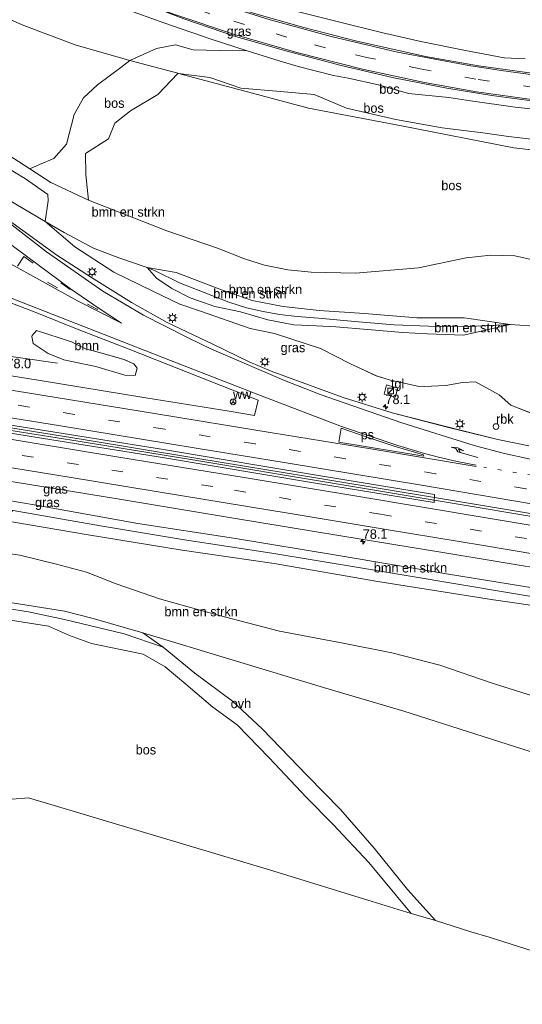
# Model space of a CAD drawing. Header units: millimetres. Extents: x 180000 to 190000, y 466229 to 468626.
# Tile 198 of 202: x 189554 to 189686, y 466269 to 466528. Entities that reach past the tile are written whole.
import ezdxf
from ezdxf.enums import TextEntityAlignment as Align

# ---------------------------------------------------------------- set-up
doc = ezdxf.new("R2010")
doc.units = ezdxf.units.MM
doc.linetypes.add('13strp', pattern=[4, 1, -3])
doc.linetypes.add('39strp', pattern=[12, 3, -9])
for name, color, linetype, lineweight in [('af-bs-rasterhekwerk', 8, 'hekwerk', 18), ('as-bs-kilometr', 13, 'Continuous', 18), ('bp-b5-bomenstruiken', 93, 'Continuous', 18), ('bp-b5-boom', 93, 'Continuous', 18), ('bp-b5-bos', 93, 'Continuous', 18), ('bp-b5-grasland', 93, 'Continuous', 18), ('bw-bs-rona', 8, 'Continuous', 18), ('gr-bs-geleiderail', 213, 'geleiderail', 18), ('gw-bs-insteekwatergang', 93, 'Continuous', 18), ('gw-bs-kruinlijn', 93, 'Continuous', 18), ('gw-bs-teenlijn', 93, 'Continuous', 18), ('kd-bs-opnamedtmgrens', 173, 'Continuous', 18), ('mk-b5-vlakmark', 8, 'Continuous', 18), ('mk-bs-13streep 0.45', 8, '13strp', 18), ('mk-bs-39streep 0.15', 8, '39strp', 18), ('mk-bs-pijlre750', 8, 'Continuous', 18), ('mk-bs-streep 0.15', 8, 'Continuous', 18), ('og-bs-hulpgeometrie', 53, 'Continuous', 18), ('og-bs-inrichtingselement', 253, 'Continuous', 18), ('vh-b5-verh_soort', 8, 'Continuous', 18), ('wh-bs-greppel', 133, 'greppel', 18), ('wm-bs-lichtmast', 8, 'Continuous', 18)]:
    doc.layers.add(name, color=color, linetype=linetype, lineweight=lineweight)
doc.styles.add('rtw_iso', font='iso-rtw.shx')
doc.linetypes.add('geleiderail', pattern='A,2,-1,[175,RTW.shx,S=0.5,R=0,X=0,Y=0],-1', length=4)
doc.linetypes.add('greppel', pattern='A,25.5,-0.01,[14,RTW.shx,S=1,R=0,X=0,Y=0],1,[14,RTW.shx,S=1,R=0,X=0,Y=0],1,[14,RTW.shx,S=1,R=0,X=0,Y=0],1,[14,RTW.shx,S=1,R=0,X=0,Y=0],1,[14,RTW.shx,S=1,R=0,X=0,Y=0],0.5,-0.01', length=30.02)
doc.linetypes.add('hekwerk', pattern='A,7,-1.5,[1,RTW.shx,S=0.75,R=0,X=0,Y=0],-1.5', length=10)

# ---------------------------------------------------------------- blocks, each defined once
blk = doc.blocks.new('wegwijzer')
for q in [(-0.53, -0.53), (0, 0.75), (0.53, -0.53)]:
    blk.add_line((0, 0), q)
blk.add_circle((0, 0), 0.75)
blk = doc.blocks.new('dtbattr')
at = {"style": 'rtw_iso'}
blk.add_attdef('TAG', (0.59, 0.87), '', height=2.5, dxfattribs=at)
blk = doc.blocks.new('dtbattr-r')
at = {"style": 'rtw_iso'}
blk.add_attdef('TAG', text='', height=2.5, dxfattribs=at).set_placement((0, 0), align=Align.MIDDLE_CENTER)
blk = doc.blocks.new('d33az_ACAD_1_FMEBLOCK36')
at = {"layer": 'bp-b5-grasland'}
blk.add_polyline3d([(50.36, 6.69, 41.12), (62.85, 1.88, 41.07), (74.25, -2.68, 41.02), (86.5, -7.39, 40.98), (102.02, -13.57, 41.04), (121.19, -21.1, 41.04), (120.23, -25.18, 41.13), (113.52, -24.05, 41.11), (91.57, -20.51, 41.09), (63.2, -15.88, 41.12), (30.9, -10.69, 41.14)], dxfattribs=at)
blk.add_polyline3d([(86.07, -14.54, 41.09), (88.77, -14.61, 41.06), (89.32, -12.7, 40.98), (88.47, -11.52, 40.94), (85.84, -10.38, 40.9), (79.04, -8.45, 40.89), (75.66, -7.56, 40.9), (71.97, -5.74, 40.91), (62.82, -2.78, 41.09), (61.64, -4.09, 41.11), (61.6, -4.31, 41.11), (61.89, -6.22, 41.12), (65.82, -8.82, 41.01), (69.96, -10.46, 40.96), (73.79, -11.24, 40.99), (78.4, -12.22, 40.99)], close=True, dxfattribs=at)
blk = doc.blocks.new('d33az_ACAD_1_FMEBLOCK128')
at = {"layer": 'bp-b5-bos'}
blk.add_polyline3d([(72.96, -12.3, 43.85), (93.49, -19.78, 43.78), (105.95, -24.05, 43.8), (115.42, -27.09, 43.67), (108.05, -27.05, 43.55), (101.22, -26.88, 43.62), (96.6, -25.54, 43.78), (91.57, -26.54, 43.93), (84.55, -29.68, 43.92), (82.18, -31.51, 44.1), (75.98, -36.06, 43.94), (72.31, -39.54, 43.92), (69.87, -43.91, 44.05), (67.85, -51.71, 44.01), (64.46, -55.56, 44.05), (60.7, -57.14, 44.02), (58.15, -58.23, 43.57), (45.15, -49.85, 43.81)], dxfattribs=at)
blk = doc.blocks.new('d33az_ACAD_1_FMEBLOCK157')
at = {"layer": 'bp-b5-grasland'}
for points in [[(-78.02, 27.02, 41.44), (-62.03, 17.59, 41.13), (-54.25, 10.92, 40.79), (-43.9, 4.25, 40.68), (-33.67, -0.71, 40.5), (-26.59, -4.17, 40.34), (-21.1, -6, 40.31), (-7.99, -10.55, 40.3), (-1.65, -11.88, 40.27), (10.5, -15.9, 40.19), (18.42, -19.88, 40.48), (25.22, -23.03, 40.48), (28.64, -24.15, 40.45), (36.11, -25.75, 40.43), (37.83, -25.91, 40.47), (43.54, -25.6, 40.42), (47.97, -24.79, 40.29), (51.34, -24.68, 40.24), (57.59, -28.11, 40.38), (60.66, -30.78, 40.5), (66.24, -32.96, 40.54)], [(65.37, -41.54, 40.98), (57.25, -39.88, 40.99), (44.28, -36.64, 40.91), (29.4, -32.78, 40.9), (16.51, -28.78, 40.82), (-2.46, -21.85, 40.79), (-8.3, -19.36, 40.76), (-17.87, -14.74, 40.8), (-29.93, -8.99, 40.89), (-39.27, -3.69, 40.92), (-49.84, 2.83, 40.99), (-58.97, 8.78, 41.04), (-72.36, 18.53, 41.29)]]:
    blk.add_polyline3d(points, dxfattribs=at)
blk.add_polyline3d([(27.25, -27.86, 40.68), (30.23, -28.69, 40.7), (30.89, -26.31, 40.71), (27.9, -25.46, 40.7)], close=True, dxfattribs=at)
blk = doc.blocks.new('pijlr')
for p, q in [((0, 0, 0.1), (5.45, 0, 0.1)), ((5.45, -0.75, 0.1), (4.7, 0, 0.1)), ((6.2, -0.75, 0.1), (5.45, 0, 0.1)), ((4, -0.75, 0.1), (5.45, -0.75, 0.1)), ((5.7, -1.05, 0.1), (4, -0.75, 0.1)), ((7.5, -0.75, 0.1), (5.7, -1.05, 0.1)), ((7.5, -0.75, 0.1), (6.2, -0.75, 0.1))]:
    blk.add_line(p, q)
blk = doc.blocks.new('kast')
blk.add_line((-0.75, -0.75), (0.75, 0.75))
blk.add_lwpolyline([(-0.75, 0.75), (0.75, 0.75), (0.75, -0.75), (-0.75, -0.75)], close=True)
blk = doc.blocks.new('dtb')
blk.add_circle((0, 0), 0.75)
blk = doc.blocks.new('lantaarnpaal')
for p, q in [((-0.75, 0), (-1.25, 0)), ((-0.88, 0.88), (-0.53, 0.53)), ((0, 0.75), (0, 1.25)), ((0.53, 0.53), (0.88, 0.88)), ((0.75, 0), (1.25, 0)), ((-0.53, -0.53), (-0.88, -0.88)), ((0, -0.75), (0, -1.25)), ((0.53, -0.53), (0.88, -0.88))]:
    blk.add_line(p, q)
blk.add_circle((0, 0), 0.75)
blk = doc.blocks.new('hecto')
for p, q in [((0, 0.625), (-0.625, 0)), ((0, -0.625), (0, 0.625)), ((-0.625, 0), (0.625, 0)), ((0.625, 0), (0, -0.625))]:
    blk.add_line(p, q)

msp = doc.modelspace()

# ---------------------------------------------------------------- linework, layer by layer
at = {"layer": 'af-bs-rasterhekwerk'}
for points in [[(189568.39, 466521.67, 44.14), (189554.81, 466526.81, 43.86), (189528.1, 466538.37, 43.77), (189523.02, 466528.89, 43.81), (189518.83, 466530.95, 43.69), (189517.93, 466531.39, 43.66), (189516.38, 466532.15, 43.61), (189520.85, 466542.61, 43.57)], [(189568.39, 466521.67, 44.14), (189582.78, 466517.57, 43.92), (189595.42, 466514.2, 43.62)], [(189759.33, 466491.98, 42.97), (189745.77, 466491.91, 42.97), (189703.21, 466492.47, 42.66), (189692.46, 466493.54, 42.72), (189683.96, 466494.55, 42.56), (189654.34, 466500.35, 42.97), (189629.83, 466505.02, 42.92), (189611.14, 466510.01, 43.25), (189595.54, 466514.17, 43.35), (189595.42, 466514.2, 43.62)], [(189692.61, 466334, 49.57), (189654.99, 466345.97, 47.51), (189633.8, 466352.27, 46.84), (189586.2, 466366.65, 45.41), (189573.07, 466370.46, 45.19), (189565.53, 466372.33, 44.5), (189549.53, 466374.95, 43.74)]]:
    msp.add_polyline3d(points, dxfattribs=at)
at = {"layer": 'bp-b5-bomenstruiken'}
for points in [[(189543.38, 466497.4, 43.81), (189556.38, 466489.03, 43.57), (189561.95, 466485.44, 43.46), (189571.82, 466480.72, 43.3), (189592.51, 466472.62, 43.24), (189605.88, 466468.12, 43.25), (189613.01, 466465.32, 43.13), (189618.24, 466463.6, 43.16), (189624.4, 466462.37, 43.15), (189630.51, 466461.72, 43.03), (189642.26, 466461.48, 42.98), (189658.85, 466462.91, 43.16), (189671.38, 466465.51, 43.03), (189677.91, 466466.2, 42.94), (189684.19, 466466.09, 42.78), (189695.28, 466463.64, 42.55)], [(189688.1, 466447.61, 38.93), (189682.95, 466447.94, 38.9), (189670.84, 466449.75, 39.49), (189666.76, 466449.7, 39.49), (189658.38, 466449.75, 39.64), (189644.6, 466450.83, 39.78), (189632.68, 466451.64, 39.89), (189623.14, 466452.75, 40), (189615, 466454.27, 40.03), (189606.91, 466457.08, 40.14), (189594.96, 466461.65, 40.29), (189587.35, 466463, 40.27), (189579.85, 466465.56, 40.66), (189573.17, 466468.11, 40.76), (189565.49, 466472.19, 40.89), (189560.45, 466475.08, 41.13), (189561.25, 466480.58, 42.37), (189561.11, 466482.26, 42.83), (189555.25, 466486.34, 43), (189549.49, 466489.9, 43.05)], [(189688.73, 466424.53, 40.54), (189683.14, 466426.71, 40.5), (189680.08, 466429.38, 40.38), (189673.82, 466432.81, 40.24), (189670.45, 466432.7, 40.29), (189666.02, 466431.89, 40.42), (189660.31, 466431.57, 40.47), (189658.59, 466431.74, 40.43), (189651.13, 466433.34, 40.45), (189647.71, 466434.45, 40.48), (189640.9, 466437.61, 40.48), (189632.98, 466441.59, 40.19), (189620.83, 466445.61, 40.27), (189614.49, 466446.94, 40.3), (189601.38, 466451.49, 40.31), (189595.89, 466453.32, 40.34), (189588.81, 466456.78, 40.5), (189578.58, 466461.74, 40.68), (189568.23, 466468.41, 40.79), (189560.45, 466475.08, 41.13), (189565.49, 466472.19, 40.89), (189573.17, 466468.11, 40.76), (189579.85, 466465.56, 40.66), (189587.35, 466463, 40.27), (189589.75, 466460.16, 40.16), (189593.81, 466457.47, 40.23), (189598.64, 466454.99, 40.21), (189605.13, 466452.74, 40.06), (189611.94, 466451.33, 39.93), (189619.12, 466449.19, 39.95), (189626, 466447.88, 39.95), (189631.96, 466447.59, 39.94), (189637.07, 466447.38, 39.94), (189645.35, 466446.62, 39.85), (189654.73, 466445.83, 39.82), (189661.17, 466445.5, 39.74), (189670.65, 466445.18, 39.46), (189682.95, 466447.94, 38.9), (189688.1, 466447.61, 38.93)], [(189692.61, 466334, 49.57), (189654.99, 466345.97, 47.51), (189633.8, 466352.27, 46.84), (189586.2, 466366.65, 45.41), (189573.07, 466370.46, 45.19), (189565.53, 466372.33, 44.5), (189549.53, 466374.95, 43.74), (189526.95, 466378.63, 44), (189513.05, 466380.87, 44.26), (189493.56, 466384.01, 45.06), (189471.54, 466387.5, 45), (189447.7, 466391.34, 44.36), (189423.06, 466395.28, 44.09), (189390.31, 466400.51, 44.12)], [(189547.94, 466396.57, 40.81), (189571.79, 466392.51, 40.82), (189596.53, 466388.41, 40.82), (189620.8, 466384.95, 40.77), (189648.09, 466380.23, 40.8), (189678.57, 466375.4, 40.84), (189704.85, 466371.55, 40.66)], [(189690.51, 466349.54, 48.29), (189678.24, 466353.34, 47.42), (189664.43, 466358.14, 46.99), (189651.79, 466361.39, 46.67), (189638.99, 466363.95, 46.24), (189622.2, 466367.1, 46), (189605.7, 466371.36, 45.71), (189590.57, 466375.6, 44.83), (189579.17, 466379.59, 44.5), (189571.37, 466382.61, 43.83), (189563.47, 466384.75, 43.43), (189553.74, 466387.11, 43.26), (189543.81, 466388.58, 43.43)], [(189543.81, 466388.58, 43.43), (189553.74, 466387.11, 43.26), (189563.47, 466384.75, 43.43), (189571.37, 466382.61, 43.83), (189579.17, 466379.59, 44.5), (189590.57, 466375.6, 44.83), (189605.7, 466371.36, 45.71), (189622.2, 466367.1, 46), (189638.99, 466363.95, 46.24), (189651.79, 466361.39, 46.67), (189664.43, 466358.14, 46.99), (189678.24, 466353.34, 47.42), (189690.51, 466349.54, 48.29)], [(189549.53, 466374.95, 43.74), (189565.53, 466372.33, 44.5), (189573.07, 466370.46, 45.19), (189586.2, 466366.65, 45.41), (189591.51, 466362.9, 45.82), (189581.3, 466366.4, 45.15), (189565.53, 466370.17, 44.31), (189556.02, 466372.18, 44.06), (189546.56, 466373.67, 43.85)]]:
    msp.add_polyline3d(points, dxfattribs=at)
for points in [[(189658.38, 466449.75, 39.64), (189666.76, 466449.7, 39.49), (189670.84, 466449.75, 39.49), (189682.95, 466447.94, 38.9), (189672.37, 466447.41, 39.01), (189661.46, 466447.48, 39.15), (189652.4, 466447.86, 39.16), (189643.01, 466448.7, 39.07), (189632.48, 466449.62, 39.25), (189626.82, 466450.1, 39.34), (189622.2, 466450.61, 39.45), (189617.91, 466451.38, 39.49), (189613.53, 466452.37, 39.51), (189608.82, 466453.85, 39.58), (189595.85, 466458.91, 39.71), (189589.47, 466462.07, 39.83), (189587.35, 466463, 40.27), (189594.96, 466461.65, 40.29), (189606.91, 466457.08, 40.14), (189615, 466454.27, 40.03), (189623.14, 466452.75, 40), (189632.68, 466451.64, 39.89), (189644.6, 466450.83, 39.78)], [(189661.46, 466447.48, 39.15), (189672.37, 466447.41, 39.01), (189682.95, 466447.94, 38.9), (189670.65, 466445.18, 39.46), (189661.17, 466445.5, 39.74), (189654.73, 466445.83, 39.82), (189645.35, 466446.62, 39.85), (189637.07, 466447.38, 39.94), (189631.96, 466447.59, 39.94), (189626, 466447.88, 39.95), (189619.12, 466449.19, 39.95), (189611.94, 466451.33, 39.93), (189605.13, 466452.74, 40.06), (189598.64, 466454.99, 40.21), (189593.81, 466457.47, 40.23), (189589.75, 466460.16, 40.16), (189587.35, 466463, 40.27), (189589.47, 466462.07, 39.83), (189595.85, 466458.91, 39.71), (189608.82, 466453.85, 39.58), (189613.53, 466452.37, 39.51), (189617.91, 466451.38, 39.49), (189622.2, 466450.61, 39.45), (189626.82, 466450.1, 39.34), (189632.48, 466449.62, 39.25), (189643.01, 466448.7, 39.07), (189652.4, 466447.86, 39.16)], [(189741.54, 466367.55, 40.19), (189741.14, 466364.76, 40.89), (189704.85, 466371.55, 40.66), (189678.57, 466375.4, 40.84), (189648.09, 466380.23, 40.8), (189620.8, 466384.95, 40.77), (189596.53, 466388.41, 40.82), (189571.79, 466392.51, 40.82), (189547.94, 466396.57, 40.81), (189552, 466398.87, 40.11), (189575.05, 466394.85, 40.26), (189597.15, 466391.22, 40.21), (189620.17, 466387.7, 40.2), (189643.04, 466383.85, 40.17), (189669.21, 466379.46, 40.19), (189694.82, 466375.21, 40.17), (189705.05, 466373.65, 40.02), (189727.68, 466369.7, 40.2)]]:
    msp.add_polyline3d(points, close=True, dxfattribs=at)
at = {"layer": 'bp-b5-boom'}
msp.add_polyline3d([(189584.69, 466436.43, 40.98), (189584.15, 466434.52, 41.06), (189581.44, 466434.59, 41.09), (189573.78, 466436.91, 40.99), (189569.17, 466437.89, 40.99), (189565.33, 466438.67, 40.96), (189561.2, 466440.31, 41.01), (189557.26, 466442.91, 41.12), (189556.97, 466444.82, 41.11), (189557.01, 466445.04, 41.11), (189558.19, 466446.35, 41.09), (189567.34, 466443.39, 40.91), (189571.03, 466441.57, 40.9), (189574.41, 466440.68, 40.89), (189581.22, 466438.75, 40.9), (189583.84, 466437.61, 40.94)], close=True, dxfattribs=at)
at = {"layer": 'bp-b5-bos'}
for points in [[(189686.95, 466518.02, 43.16), (189681.43, 466518.3, 43.35), (189671.2, 466520.21, 43.39), (189659.44, 466522.61, 43.45), (189649.45, 466524.91, 43.38), (189637.37, 466527.82, 43.38), (189626.13, 466530.67, 43.48)], [(189689.31, 466496.72, 42.71), (189682.55, 466497.52, 42.72), (189675.81, 466498.54, 42.68), (189665.07, 466499.84, 42.71), (189652.89, 466501.98, 42.85), (189639.82, 466505.05, 42.89), (189631.3, 466508.64, 43.05), (189622.46, 466509.36, 43.1), (189612.03, 466510.24, 43.18), (189603.79, 466513.12, 43.3), (189595.54, 466514.17, 43.35), (189595.42, 466514.2, 43.62), (189582.78, 466517.57, 43.92), (189589.81, 466520.71, 43.93), (189594.83, 466521.72, 43.78), (189599.45, 466520.37, 43.62), (189606.29, 466520.21, 43.55), (189613.65, 466520.16, 43.67), (189622.06, 466517.49, 43.64), (189627.12, 466516, 43.55), (189636.41, 466513.62, 43.55), (189640.31, 466512.96, 43.53), (189648.24, 466511.19, 43.55), (189656.2, 466508.84, 43.42), (189666.84, 466507.8, 43.44), (189672.54, 466506.9, 43.41), (189684.3, 466505.29, 43.47), (189696.66, 466503.96, 43.41)], [(189695.28, 466463.64, 42.55), (189684.19, 466466.09, 42.78), (189677.91, 466466.2, 42.94), (189671.38, 466465.51, 43.03), (189658.85, 466462.91, 43.16), (189642.26, 466461.48, 42.98), (189630.51, 466461.72, 43.03), (189624.4, 466462.37, 43.15), (189618.24, 466463.6, 43.16), (189613.01, 466465.32, 43.13), (189605.88, 466468.12, 43.25), (189592.51, 466472.62, 43.24), (189571.82, 466480.72, 43.3), (189571.12, 466487.4, 43.6), (189571.03, 466493.05, 43.62), (189577.09, 466496.93, 43.62), (189578.84, 466501.05, 43.52), (189582.96, 466504.27, 43.62), (189590.11, 466508.62, 43.52), (189595.42, 466514.18, 43.35), (189595.54, 466514.17, 43.35), (189611.14, 466510.01, 43.25), (189629.83, 466505.02, 42.92), (189654.34, 466500.35, 42.97), (189683.96, 466494.55, 42.56), (189692.46, 466493.54, 42.72)], [(189692.46, 466493.54, 42.72), (189683.96, 466494.55, 42.56), (189654.34, 466500.35, 42.97), (189629.83, 466505.02, 42.92), (189611.14, 466510.01, 43.25), (189595.54, 466514.17, 43.35), (189603.79, 466513.12, 43.3), (189612.03, 466510.24, 43.18), (189622.46, 466509.36, 43.1), (189631.3, 466508.64, 43.05), (189639.82, 466505.05, 42.89), (189652.89, 466501.98, 42.85), (189665.07, 466499.84, 42.71), (189675.81, 466498.54, 42.68), (189682.55, 466497.52, 42.72), (189689.31, 466496.72, 42.71)], [(189544.13, 466371.18, 43.83), (189554.64, 466369.48, 44.13), (189561.3, 466368.4, 44.13), (189566.87, 466365.93, 45.1), (189572.63, 466363.82, 45.31), (189586.25, 466360.99, 45.83), (189592.02, 466357.7, 46.17), (189597.53, 466353.14, 46.56), (189604.59, 466347.09, 46.71), (189611.02, 466342.43, 47.08), (189619.46, 466333.69, 47.19), (189629.3, 466323.23, 47.58), (189636.34, 466316.1, 48.09), (189645.69, 466306.1, 48.92), (189656.89, 466292.64, 49.78), (189646.58, 466295.83, 49.08), (189619.57, 466304.12, 47.82), (189556.06, 466323.12, 46.14), (189551.79, 466322.79, 46.04)], [(189702.56, 466278.4, 53.11), (189677.4, 466286.37, 50.52), (189672.57, 466287.85, 50.29), (189663.34, 466290.81, 50), (189655.88, 466298.94, 49.43), (189647.18, 466309.89, 48.92), (189638.26, 466320.09, 47.97), (189629.54, 466328.95, 47.52), (189617.62, 466341.36, 47.08), (189609.82, 466348.66, 46.22), (189599.86, 466356.04, 46.08), (189591.51, 466362.9, 45.82), (189586.2, 466366.65, 45.41), (189633.8, 466352.27, 46.84), (189654.99, 466345.97, 47.51), (189692.61, 466334, 49.57)]]:
    msp.add_polyline3d(points, dxfattribs=at)
msp.add_polyline3d([(189595.42, 466514.2, 43.62), (189595.54, 466514.17, 43.35), (189595.42, 466514.18, 43.35), (189590.11, 466508.62, 43.52), (189582.96, 466504.27, 43.62), (189578.84, 466501.05, 43.52), (189577.09, 466496.93, 43.62), (189571.03, 466493.05, 43.62), (189571.12, 466487.4, 43.6), (189571.82, 466480.72, 43.3), (189561.95, 466485.44, 43.46), (189556.38, 466489.03, 43.57), (189558.93, 466490.11, 44.02), (189562.69, 466491.69, 44.05), (189566.08, 466495.54, 44.01), (189568.11, 466503.34, 44.05), (189570.54, 466507.72, 43.92), (189574.22, 466511.2, 43.94), (189580.41, 466515.75, 44.1), (189582.78, 466517.57, 43.92)], close=True, dxfattribs=at)
at = {"layer": 'bp-b5-grasland'}
for points in [[(189696.66, 466503.96, 43.41), (189684.3, 466505.29, 43.47), (189672.54, 466506.9, 43.41), (189666.84, 466507.8, 43.44), (189656.2, 466508.84, 43.42), (189648.24, 466511.19, 43.55), (189640.31, 466512.96, 43.53), (189636.41, 466513.62, 43.55), (189627.12, 466516, 43.55), (189622.06, 466517.49, 43.64), (189613.65, 466520.16, 43.67), (189604.18, 466523.2, 43.8), (189591.72, 466527.48, 43.78), (189571.19, 466534.96, 43.85)], [(189691.24, 466513.87, 43.46), (189674.66, 466516.17, 43.5), (189660.66, 466518.64, 43.55), (189642.26, 466522.76, 43.56), (189628.57, 466526.25, 43.64), (189614.97, 466530.16, 43.68)], [(189626.13, 466530.67, 43.48), (189637.37, 466527.82, 43.38), (189649.45, 466524.91, 43.38), (189659.44, 466522.61, 43.45), (189671.2, 466520.21, 43.39), (189681.43, 466518.3, 43.35), (189686.95, 466518.02, 43.16)], [(189596.94, 466528.59, 43.82), (189610.58, 466523.92, 43.75), (189623.9, 466520.12, 43.75), (189638.41, 466516.29, 43.66), (189652.3, 466513, 43.58), (189666.3, 466510.32, 43.59), (189678.18, 466508.39, 43.55), (189692.62, 466506.39, 43.53)], [(189549.49, 466489.9, 43.05), (189555.25, 466486.34, 43), (189561.11, 466482.26, 42.83), (189561.25, 466480.58, 42.37), (189560.45, 466475.08, 41.13), (189544.46, 466484.51, 41.44)], [(189692.76, 466377.9, 40.81), (189666.24, 466382.19, 40.8), (189637.7, 466387.05, 40.78), (189610.11, 466391.63, 40.77), (189584.84, 466395.45, 40.79), (189558.07, 466400.28, 40.73), (189516.69, 466407.34, 40.85), (189466.05, 466415.71, 40.93), (189403.98, 466425.17, 40.93), (189370.51, 466430.57, 40.93), (189371.05, 466435.32, 41.06), (189403.18, 466430.34, 40.95), (189431.42, 466425.79, 40.97), (189464.93, 466420.49, 41), (189490.68, 466416.38, 41.01), (189523.1, 466411.17, 41.01), (189551.98, 466406.46, 41.02), (189579.5, 466401.97, 41.07), (189610.1, 466396.91, 41.02), (189638.32, 466392.25, 40.97), (189665.19, 466387.82, 41), (189694.92, 466382.95, 41.03)], [(189694.82, 466375.21, 40.17), (189669.21, 466379.46, 40.19), (189643.04, 466383.85, 40.17), (189620.17, 466387.7, 40.2), (189597.15, 466391.22, 40.21), (189575.05, 466394.85, 40.26), (189552, 466398.87, 40.11), (189530.8, 466401.98, 40.13), (189512.24, 466404.83, 40.13), (189495.72, 466407.54, 40.24), (189476.31, 466411.24, 40.3), (189454.55, 466414.31, 40.33), (189449.99, 466414.98, 40.33), (189424.26, 466418.81, 40.36), (189398.05, 466423.27, 40.5)], [(189403.98, 466425.17, 40.93), (189466.05, 466415.71, 40.93), (189516.69, 466407.34, 40.85), (189558.07, 466400.28, 40.73), (189584.84, 466395.45, 40.79), (189610.11, 466391.63, 40.77), (189637.7, 466387.05, 40.78), (189666.24, 466382.19, 40.8), (189692.76, 466377.9, 40.81)]]:
    msp.add_polyline3d(points, dxfattribs=at)
msp.add_polyline3d([(189663.01, 466403.14, 41.28), (189662.92, 466400.99, 41.3), (189631.15, 466406.21, 41.28), (189591.92, 466412.76, 41.3), (189560.03, 466417.93, 41.29), (189529.66, 466422.86, 41.21), (189492.98, 466428.74, 41.24), (189465.45, 466433.14, 41.26), (189436.97, 466437.67, 41.23), (189404.6, 466442.73, 41.22), (189384.06, 466446, 41.21), (189372.49, 466447.91, 41.3), (189372.72, 466449.95, 41.34), (189402.1, 466445.21, 41.27), (189431.11, 466440.71, 41.25), (189457.98, 466436.38, 41.27), (189490.57, 466431.21, 41.26), (189521.3, 466426.29, 41.26), (189553.02, 466421.19, 41.28), (189591.66, 466414.97, 41.25), (189633.51, 466407.97, 41.26)], close=True, dxfattribs=at)
at = {"layer": 'gr-bs-geleiderail'}
for points in [[(189427.13, 466459.13, 40.8), (189438.61, 466457.25, 41.16), (189450.42, 466455.11, 41.61), (189455.68, 466454.25, 41.64), (189463.53, 466452.96, 41.57), (189474.08, 466451.28, 41.61), (189484.65, 466449.69, 41.58), (189495.16, 466447.97, 41.55), (189505.64, 466446.37, 41.54), (189516.27, 466444.76, 41.57), (189526.82, 466443.18, 41.61), (189537.38, 466441.59, 41.65), (189546.57, 466440.25, 41.41), (189554.52, 466439.11, 41.11), (189563.66, 466437.8, 40.81)], [(189744.56, 466388.66, 42.08), (189737.45, 466389.91, 42.09), (189702.02, 466395.86, 42.09), (189665.14, 466401.98, 42.06), (189634.97, 466407.01, 41.85), (189600.67, 466412.65, 41.92), (189570.45, 466417.64, 41.91), (189541.49, 466422.32, 41.85), (189513.81, 466426.74, 41.86), (189487.32, 466430.99, 41.89), (189459.9, 466435.37, 41.83), (189433.13, 466439.71, 41.81), (189401.86, 466444.62, 41.84), (189372.64, 466449.23, 42.02)], [(189372.56, 466448.56, 41.98), (189375.44, 466448.15, 41.78), (189414.91, 466441.86, 41.86), (189443.94, 466437.22, 41.78), (189472.95, 466432.58, 42.03), (189507.12, 466427.11, 41.82), (189541.4, 466421.59, 41.82), (189569.11, 466417.19, 41.88), (189599.34, 466412.24, 41.87), (189636.2, 466406.15, 41.79), (189670.33, 466400.43, 42.07), (189706.03, 466394.47, 42.11), (189744.47, 466388.01, 42.07)]]:
    msp.add_polyline3d(points, dxfattribs=at)
at = {"layer": 'gw-bs-insteekwatergang'}
for points in [[(189682.95, 466447.94, 38.9), (189670.84, 466449.75, 39.49), (189666.76, 466449.7, 39.49), (189658.38, 466449.75, 39.64), (189644.6, 466450.83, 39.78), (189632.68, 466451.64, 39.89), (189623.14, 466452.75, 40), (189615, 466454.27, 40.03), (189606.91, 466457.08, 40.14), (189594.96, 466461.65, 40.29), (189587.35, 466463, 40.27)], [(189682.95, 466447.94, 38.9), (189670.65, 466445.18, 39.46), (189661.17, 466445.5, 39.74), (189654.73, 466445.83, 39.82), (189645.35, 466446.62, 39.85), (189637.07, 466447.38, 39.94), (189631.96, 466447.59, 39.94), (189626, 466447.88, 39.95), (189619.12, 466449.19, 39.95), (189611.94, 466451.33, 39.93), (189605.13, 466452.74, 40.06), (189598.64, 466454.99, 40.21), (189593.81, 466457.47, 40.23), (189589.75, 466460.16, 40.16), (189587.35, 466463, 40.27)], [(189370.51, 466430.57, 40.93), (189403.98, 466425.17, 40.93), (189466.05, 466415.71, 40.93), (189516.69, 466407.34, 40.85), (189558.07, 466400.28, 40.73)], [(189741.14, 466364.76, 40.89), (189704.85, 466371.55, 40.66), (189678.57, 466375.4, 40.84), (189648.09, 466380.23, 40.8), (189620.8, 466384.95, 40.77), (189596.53, 466388.41, 40.82), (189571.79, 466392.51, 40.82), (189547.94, 466396.57, 40.81), (189527.45, 466399.93, 40.74), (189502.29, 466404.13, 40.74), (189474.14, 466408.65, 40.8), (189451.2, 466412.67, 40.89), (189397, 466420.31, 40.83), (189369.9, 466425.22, 40.82)], [(189558.07, 466400.28, 40.73), (189584.84, 466395.45, 40.79), (189610.11, 466391.63, 40.77), (189637.7, 466387.05, 40.78), (189666.24, 466382.19, 40.8), (189692.76, 466377.9, 40.81), (189711.74, 466375.13, 40.79), (189738.88, 466370.45, 40.82), (189741.88, 466369.92, 40.83)]]:
    msp.add_polyline3d(points, dxfattribs=at)
at = {"layer": 'gw-bs-kruinlijn'}
for points in [[(189556.38, 466489.03, 43.57), (189558.93, 466490.11, 44.02), (189562.69, 466491.69, 44.05), (189566.08, 466495.54, 44.01), (189568.11, 466503.34, 44.05), (189570.54, 466507.72, 43.92), (189574.22, 466511.2, 43.94), (189580.41, 466515.75, 44.1), (189582.78, 466517.57, 43.92), (189589.81, 466520.71, 43.93), (189594.83, 466521.72, 43.78), (189599.45, 466520.37, 43.62), (189606.29, 466520.21, 43.55), (189613.65, 466520.16, 43.67), (189622.06, 466517.49, 43.64), (189627.12, 466516, 43.55), (189636.41, 466513.62, 43.55), (189640.31, 466512.96, 43.53), (189648.24, 466511.19, 43.55), (189656.2, 466508.84, 43.42), (189666.84, 466507.8, 43.44), (189672.54, 466506.9, 43.41), (189684.3, 466505.29, 43.47), (189696.66, 466503.96, 43.41)], [(189513.91, 466514.46, 43.32), (189517.32, 466511.78, 43.42), (189525.49, 466507.21, 43.7), (189532.58, 466503.82, 44.01), (189543.38, 466497.4, 43.81), (189556.38, 466489.03, 43.57)], [(189556.38, 466489.03, 43.57), (189561.95, 466485.44, 43.46)], [(189753.49, 466451.08, 43.72), (189739.72, 466454.78, 43.6), (189728.77, 466456.96, 43.2), (189716.7, 466458.91, 42.92), (189706.25, 466460.76, 42.73), (189700.53, 466461.91, 42.59), (189695.28, 466463.64, 42.55), (189684.19, 466466.09, 42.78), (189677.91, 466466.2, 42.94), (189671.38, 466465.51, 43.03), (189658.85, 466462.91, 43.16), (189642.26, 466461.48, 42.98), (189630.51, 466461.72, 43.03), (189624.4, 466462.37, 43.15), (189618.24, 466463.6, 43.16), (189613.01, 466465.32, 43.13), (189605.88, 466468.12, 43.25), (189592.51, 466472.62, 43.24), (189571.82, 466480.72, 43.3), (189561.95, 466485.44, 43.46)], [(189368.55, 466413.38, 44.19), (189394.12, 466408.8, 43.55), (189412.47, 466405.99, 43.54), (189421.77, 466405.22, 43.51), (189425.76, 466405.34, 43.46), (189431.22, 466405.88, 43.46), (189435.75, 466406.17, 43.81), (189440.62, 466406.25, 43.9), (189445.82, 466405.35, 43.95), (189451.84, 466402.84, 44.08), (189459.66, 466400.39, 44.25), (189469.77, 466397.49, 44.65), (189483.7, 466394.65, 44.98), (189492.86, 466392.76, 45.22), (189509.38, 466390.27, 44.79), (189517.94, 466389.18, 43.97), (189524.64, 466388.86, 43.95), (189527.04, 466388.98, 43.95), (189530.68, 466389.21, 43.9), (189533.61, 466389.39, 43.85), (189538.27, 466389.31, 43.6), (189543.81, 466388.58, 43.43), (189553.74, 466387.11, 43.26)], [(189736.24, 466330.46, 52.2), (189733.55, 466331.93, 51.88), (189719.15, 466339.04, 50.48), (189705.34, 466343.82, 49.37), (189690.51, 466349.54, 48.29), (189678.24, 466353.34, 47.42), (189664.43, 466358.14, 46.99), (189651.79, 466361.39, 46.67), (189638.99, 466363.95, 46.24), (189622.2, 466367.1, 46), (189605.7, 466371.36, 45.71), (189590.57, 466375.6, 44.83), (189579.17, 466379.59, 44.5), (189571.37, 466382.61, 43.83), (189563.47, 466384.75, 43.43), (189553.74, 466387.11, 43.26)]]:
    msp.add_polyline3d(points, dxfattribs=at)
at = {"layer": 'gw-bs-teenlijn'}
for points in [[(189571.82, 466480.72, 43.3), (189571.12, 466487.4, 43.6), (189571.03, 466493.05, 43.62), (189577.09, 466496.93, 43.62), (189578.84, 466501.05, 43.52), (189582.96, 466504.27, 43.62), (189590.11, 466508.62, 43.52), (189595.42, 466514.18, 43.35), (189595.54, 466514.17, 43.35), (189603.79, 466513.12, 43.3), (189612.03, 466510.24, 43.18), (189622.46, 466509.36, 43.1), (189631.3, 466508.64, 43.05), (189639.82, 466505.05, 42.89), (189652.89, 466501.98, 42.85), (189665.07, 466499.84, 42.71), (189675.81, 466498.54, 42.68), (189682.55, 466497.52, 42.72), (189689.31, 466496.72, 42.71)], [(189560.45, 466475.08, 41.13), (189544.46, 466484.51, 41.44), (189535.95, 466490.25, 41.68), (189529.77, 466494.2, 41.73), (189522.96, 466498.26, 41.68), (189517.35, 466501.12, 41.67), (189512.08, 466503.7, 41.68)], [(189587.35, 466463, 40.27), (189579.85, 466465.56, 40.66), (189573.17, 466468.11, 40.76), (189565.49, 466472.19, 40.89), (189560.45, 466475.08, 41.13)], [(189751.23, 466435.34, 38.96), (189750.38, 466435.66, 38.93), (189746.2, 466436.85, 38.88), (189741.76, 466437.85, 38.88), (189733.38, 466439.14, 38.68), (189728.82, 466439.57, 38.46), (189723.79, 466440.05, 38.25), (189719.39, 466440.74, 37.91), (189714.67, 466441.63, 38.01), (189710.55, 466442.73, 38.14), (189706.34, 466444.49, 38.44), (189700.62, 466445.94, 38.58), (189695.12, 466446.97, 38.82), (189688.1, 466447.61, 38.93), (189682.95, 466447.94, 38.9)]]:
    msp.add_polyline3d(points, dxfattribs=at)
at = {"layer": 'kd-bs-opnamedtmgrens'}
msp.add_polyline3d([(189727.4, 466268.7, 56.59), (189726.39, 466269.21, 56.57), (189702.56, 466278.4, 53.11), (189677.4, 466286.37, 50.52), (189672.57, 466287.85, 50.29), (189663.34, 466290.81, 50), (189656.89, 466292.64, 49.78), (189646.58, 466295.83, 49.08), (189619.57, 466304.12, 47.82), (189556.06, 466323.12, 46.14), (189551.79, 466322.79, 46.04), (189549.44, 466322.61, 45.95), (189546.99, 466323.11, 46.07), (189538.86, 466324.66, 45.18), (189528.05, 466326.37, 44.96), (189516.3, 466328.34, 43.76), (189500.64, 466331.48, 44.53), (189496.39, 466332.43, 44.32), (189492.57, 466333.16, 44.62), (189480.21, 466336.2, 44.93), (189459.17, 466340.33, 44.62), (189390.77, 466351.02, 44.65), (189361.43, 466351, 44.81)], dxfattribs=at)
at = {"layer": 'mk-b5-vlakmark'}
msp.add_polyline3d([(189660.18, 466413.57, 41.12), (189660.19, 466413.22, 41.12), (189637.82, 466416.89, 41.11), (189638.4, 466420.62, 41.07), (189644.53, 466418.5, 41.08), (189652.42, 466415.91, 41.12)], close=True, dxfattribs=at)
at = {"layer": 'mk-bs-13streep 0.45'}
msp.add_polyline3d([(189745.99, 466398.64, 41.18), (189731.8, 466401.04, 41.2), (189708.31, 466404.92, 41.18), (189676.04, 466410.34, 41.19)], dxfattribs=at)
at = {"layer": 'mk-bs-39streep 0.15'}
for points in [[(189761.46, 466506.85, 43.38), (189746.02, 466506.63, 43.38), (189728.86, 466506.97, 43.4), (189713.11, 466507.99, 43.43), (189689.42, 466510.45, 43.55), (189673.95, 466512.64, 43.58), (189659.25, 466515.34, 43.6), (189645.17, 466518.41, 43.65), (189634.33, 466520.93, 43.68), (189624.15, 466523.73, 43.68), (189612.99, 466527.06, 43.73), (189603.87, 466529.92, 43.76), (189589.29, 466535.05, 43.79), (189580.29, 466538.52, 43.8), (189572.48, 466541.63, 43.74)], [(189574.2, 466451.92, 41.11), (189553.18, 466463.34, 41.28), (189554.82, 466465.91, 41.28), (189574.27, 466452.05, 41.11), (189574.2, 466451.92, 41.11)], [(189745.45, 466394.91, 41.27), (189734.75, 466396.69, 41.26), (189710.91, 466400.65, 41.25), (189687.11, 466404.62, 41.28), (189663.34, 466408.6, 41.25), (189639.54, 466412.55, 41.24), (189615.8, 466416.45, 41.26), (189591.95, 466420.34, 41.23), (189568.14, 466424.25, 41.24), (189544.4, 466428.12, 41.24), (189520.56, 466431.94, 41.21), (189496.71, 466435.74, 41.21), (189473.07, 466439.51, 41.22), (189449.1, 466443.3, 41.22), (189425.35, 466447.11, 41.21), (189401.59, 466450.85, 41.16), (189373.33, 466455.27, 41.29)], [(189743.62, 466382.11, 41.27), (189699.08, 466389.54, 41.25), (189648.84, 466397.92, 41.17), (189604.62, 466405.21, 41.23), (189569.21, 466411, 41.25), (189533.69, 466416.83, 41.23), (189498.29, 466422.53, 41.24), (189474.56, 466426.33, 41.24), (189439.26, 466431.97, 41.18), (189403.77, 466437.52, 41.19), (189371.87, 466442.53, 41.22)]]:
    msp.add_polyline3d(points, dxfattribs=at)
at = {"layer": 'mk-bs-streep 0.15'}
for points in [[(189571.94, 466545.42, 43.77), (189589.21, 466538.5, 43.74), (189605.65, 466532.68, 43.69), (189619.75, 466528.3, 43.64), (189635.79, 466523.92, 43.57), (189653.3, 466519.81, 43.55), (189672.05, 466516.24, 43.5), (189680.63, 466514.92, 43.48), (189694.8, 466512.97, 43.43), (189709.35, 466511.48, 43.42), (189723.55, 466510.56, 43.36), (189738.33, 466509.94, 43.32), (189749.73, 466509.93, 43.25), (189761.95, 466510.3, 43.2)], [(189560, 466543.56, 43.94), (189569.61, 466539.58, 43.86), (189582.34, 466534.31, 43.79), (189594.32, 466529.79, 43.77), (189610.29, 466524.39, 43.69), (189626.73, 466519.67, 43.65), (189644.07, 466515.25, 43.64), (189660.39, 466511.77, 43.59), (189674.14, 466509.33, 43.6), (189689.34, 466507.19, 43.57), (189703.04, 466505.7, 43.53), (189714.86, 466504.59, 43.49), (189727.99, 466503.75, 43.49), (189738.68, 466503.49, 43.45), (189749.24, 466503.44, 43.4), (189761.01, 466503.67, 43.4)], [(189424.32, 466510.02, 41.55), (189444.97, 466506.84, 41.56), (189469.56, 466503.08, 41.54), (189491.06, 466499.71, 41.56), (189498.59, 466498.28, 41.57), (189504.72, 466496.75, 41.58), (189510.13, 466495.14, 41.57), (189515.7, 466492.99, 41.55), (189520.52, 466490.78, 41.53), (189523.41, 466489.3, 41.53), (189526.84, 466487.25, 41.53), (189530.51, 466484.74, 41.51), (189542.83, 466475.53, 41.43), (189549.73, 466470.31, 41.31), (189567.13, 466457.35, 41.12), (189574.45, 466452.34, 41.09), (189580.6, 466448.32, 41.04), (189569, 466454.24, 41.12), (189550.56, 466464.37, 41.27), (189538.34, 466472.41, 41.37)], [(189496.78, 466503.08, 41.68), (189502.83, 466502.01, 41.67), (189508.13, 466500.62, 41.66), (189514.55, 466498.45, 41.64), (189520.08, 466496.19, 41.62), (189525.79, 466493.19, 41.62), (189530.44, 466490.32, 41.62), (189533.93, 466487.84, 41.62), (189541.04, 466482.42, 41.49), (189560.76, 466467.11, 41.15), (189575.65, 466456.77, 40.98), (189586.34, 466450.43, 40.9), (189597.98, 466444.51, 40.82), (189604.31, 466441.46, 40.83), (189623.51, 466433.16, 40.82), (189629.12, 466430.98, 40.82), (189632.87, 466429.54, 40.82), (189654.43, 466421.99, 40.98), (189673.48, 466416.02, 41.09), (189681.46, 466413.95, 41.09), (189687.9, 466412.51, 41.09), (189693, 466411.52, 41.09), (189717.96, 466407.24, 41.11), (189746.53, 466402.44, 41.12)], [(189533.42, 466462.08, 41.19), (189554.63, 466453.69, 41.11), (189575.98, 466445.3, 41.03), (189593.48, 466438.43, 41.04), (189617.19, 466429.26, 41.06), (189638.55, 466421.07, 41.1), (189653.36, 466416.07, 41.13), (189660.37, 466413.98, 41.13), (189664.13, 466413.01, 41.14), (189669.01, 466411.85, 41.16), (189674.01, 466410.87, 41.17)], [(189673.98, 466410.53, 41.18), (189646.28, 466415.14, 41.17), (189620.23, 466419.41, 41.17), (189589.29, 466424.52, 41.15), (189544.87, 466431.73, 41.17), (189513.86, 466436.76, 41.12), (189486.75, 466441.09, 41.16), (189461.92, 466445.03, 41.16), (189437.26, 466448.96, 41.12), (189415.75, 466452.35, 41.11), (189373.76, 466459.05, 41.15)], [(189372.93, 466451.79, 41.34), (189397.93, 466447.74, 41.21), (189433.31, 466442.18, 41.24), (189460.79, 466437.82, 41.26), (189496.7, 466432.13, 41.22), (189528.94, 466426.94, 41.26), (189564.5, 466421.2, 41.29), (189600.2, 466415.38, 41.26), (189623.96, 466411.46, 41.23), (189659.58, 466405.57, 41.24), (189693.78, 466399.81, 41.3), (189719.07, 466395.55, 41.3), (189744.94, 466391.28, 41.3)], [(189744.15, 466385.77, 41.27), (189711.92, 466391.11, 41.28), (189676.13, 466397.1, 41.28), (189643.59, 466402.54, 41.23), (189613.37, 466407.54, 41.28), (189579.85, 466413.02, 41.25), (189544.21, 466418.83, 41.24), (189503.15, 466425.46, 41.22), (189475.23, 466429.95, 41.27), (189439.91, 466435.59, 41.23), (189404.37, 466441.17, 41.24), (189372.28, 466446.14, 41.22)], [(189743.1, 466378.43, 41.18), (189724.95, 466381.49, 41.15), (189704.02, 466384.98, 41.12), (189675.91, 466389.65, 41.14), (189650.33, 466393.94, 40.97), (189625, 466398.12, 40.99), (189596.62, 466402.81, 41.01), (189567.25, 466407.62, 41.13), (189540.27, 466412, 41.14), (189513.34, 466416.37, 41.13), (189485.81, 466420.79, 41.14), (189458.92, 466425.11, 41.11), (189430.26, 466429.66, 41.1), (189403.62, 466433.85, 41.1), (189371.46, 466438.9, 41.13)]]:
    msp.add_polyline3d(points, dxfattribs=at)
at = {"layer": 'og-bs-hulpgeometrie'}
for points in [[(189589.47, 466462.07, 39.83), (189587.35, 466463, 40.27)], [(189682.95, 466447.94, 38.9), (189672.37, 466447.41, 39.01)]]:
    msp.add_polyline3d(points, dxfattribs=at)
at = {"layer": 'vh-b5-verh_soort'}
for points in [[(189416.54, 466619.28, 44.92), (189427.69, 466615.49, 44.81), (189432.83, 466613.47, 44.81), (189440.65, 466609.96, 44.64), (189444.08, 466608.44, 44.7), (189456.12, 466602.59, 44.62), (189472.93, 466594.16, 44.49), (189494.61, 466583.38, 44.22), (189508.41, 466576.44, 44.07), (189525.23, 466568, 43.94), (189544.31, 466558.53, 43.9), (189555.02, 466553.3, 43.92), (189556.48, 466552.54, 43.82), (189563.28, 466549.39, 43.8), (189571.97, 466545.68, 43.78), (189586.63, 466539.77, 43.78), (189599.24, 466535.17, 43.73), (189614.97, 466530.16, 43.68), (189628.57, 466526.25, 43.64), (189642.26, 466522.76, 43.56), (189660.66, 466518.64, 43.55), (189674.66, 466516.17, 43.5), (189691.24, 466513.87, 43.46)], [(189692.62, 466506.39, 43.53), (189678.18, 466508.39, 43.55), (189666.3, 466510.32, 43.59), (189652.3, 466513, 43.58), (189638.41, 466516.29, 43.66), (189623.9, 466520.12, 43.75), (189610.58, 466523.92, 43.75), (189596.94, 466528.59, 43.82), (189583.46, 466533.8, 43.79), (189571.91, 466538.46, 43.83), (189559.07, 466543.91, 43.75), (189551.81, 466546.96, 43.84), (189538.38, 466553.61, 43.9), (189522.97, 466561.41, 43.89), (189506.48, 466569.89, 44.03), (189485.4, 466580.13, 44.15), (189445.44, 466599.77, 44.45), (189435.04, 466605.05, 44.47), (189428.23, 466608.11, 44.58), (189421.33, 466610.61, 44.61)], [(189550.12, 466476.02, 41.29), (189563.51, 466466.27, 41.04), (189572.64, 466460.32, 40.99), (189583.21, 466453.79, 40.92), (189592.56, 466448.5, 40.89), (189604.61, 466442.74, 40.8), (189614.19, 466438.13, 40.76), (189620.02, 466435.64, 40.79), (189638.99, 466428.71, 40.82), (189651.88, 466424.71, 40.9), (189666.76, 466420.84, 40.91), (189679.73, 466417.61, 40.99), (189687.85, 466415.95, 40.98)], [(189526.27, 466438.44, 41.14), (189558.58, 466433.25, 41.12), (189586.94, 466428.62, 41.09), (189608.9, 466425.08, 41.11), (189615.6, 466423.95, 41.13), (189616.56, 466428.03, 41.04), (189597.39, 466435.56, 41.04), (189581.88, 466441.74, 40.98), (189569.62, 466446.45, 41.02), (189558.22, 466451.01, 41.07), (189545.73, 466455.82, 41.12)], [(189404.6, 466442.73, 41.22), (189436.97, 466437.67, 41.23), (189465.45, 466433.14, 41.26), (189492.98, 466428.74, 41.24), (189529.66, 466422.86, 41.21), (189560.03, 466417.93, 41.29), (189591.92, 466412.76, 41.3), (189631.15, 466406.21, 41.28), (189662.92, 466400.99, 41.3), (189663.01, 466403.14, 41.28), (189633.51, 466407.97, 41.26), (189591.66, 466414.97, 41.25), (189553.02, 466421.19, 41.28), (189521.3, 466426.29, 41.26), (189490.57, 466431.21, 41.26), (189457.98, 466436.38, 41.27), (189431.11, 466440.71, 41.25), (189402.1, 466445.21, 41.27)], [(189694.92, 466382.95, 41.03), (189665.19, 466387.82, 41), (189638.32, 466392.25, 40.97), (189610.1, 466396.91, 41.02), (189579.5, 466401.97, 41.07), (189551.98, 466406.46, 41.02), (189523.1, 466411.17, 41.01), (189490.68, 466416.38, 41.01), (189464.93, 466420.49, 41), (189431.42, 466425.79, 40.97), (189403.18, 466430.34, 40.95)], [(189546.56, 466373.67, 43.85), (189556.02, 466372.18, 44.06), (189565.53, 466370.17, 44.31), (189581.3, 466366.4, 45.15), (189591.51, 466362.9, 45.82), (189599.86, 466356.04, 46.08), (189609.82, 466348.66, 46.22), (189617.62, 466341.36, 47.08), (189629.54, 466328.95, 47.52), (189638.26, 466320.09, 47.97), (189647.18, 466309.89, 48.92), (189655.88, 466298.94, 49.43), (189663.34, 466290.81, 50), (189656.89, 466292.64, 49.78), (189645.69, 466306.1, 48.92), (189636.34, 466316.1, 48.09), (189629.3, 466323.23, 47.58), (189619.46, 466333.69, 47.19), (189611.02, 466342.43, 47.08), (189604.59, 466347.09, 46.71), (189597.53, 466353.14, 46.56), (189592.02, 466357.7, 46.17), (189586.25, 466360.99, 45.83), (189572.63, 466363.82, 45.31), (189566.87, 466365.93, 45.1), (189561.3, 466368.4, 44.13), (189554.64, 466369.48, 44.13), (189544.13, 466371.18, 43.83)]]:
    msp.add_polyline3d(points, dxfattribs=at)
msp.add_polyline3d([(189653.38, 466431.17, 40.71), (189652.71, 466428.79, 40.7), (189649.73, 466429.63, 40.68), (189650.38, 466432.03, 40.7)], close=True, dxfattribs=at)
at = {"layer": 'wh-bs-greppel'}
for points in [[(189672.37, 466447.41, 39.01), (189661.46, 466447.48, 39.15), (189652.4, 466447.86, 39.16), (189643.01, 466448.7, 39.07), (189632.48, 466449.62, 39.25), (189626.82, 466450.1, 39.34), (189622.2, 466450.61, 39.45), (189617.91, 466451.38, 39.49), (189613.53, 466452.37, 39.51), (189608.82, 466453.85, 39.58), (189595.85, 466458.91, 39.71), (189589.47, 466462.07, 39.83)], [(189741.54, 466367.55, 40.19), (189727.68, 466369.7, 40.2), (189705.05, 466373.65, 40.02), (189694.82, 466375.21, 40.17), (189669.21, 466379.46, 40.19), (189643.04, 466383.85, 40.17), (189620.17, 466387.7, 40.2), (189597.15, 466391.22, 40.21), (189575.05, 466394.85, 40.26), (189552, 466398.87, 40.11), (189530.8, 466401.98, 40.13), (189512.24, 466404.83, 40.13), (189495.72, 466407.54, 40.24), (189476.31, 466411.24, 40.3), (189454.55, 466414.31, 40.33), (189449.99, 466414.98, 40.33)]]:
    msp.add_polyline3d(points, dxfattribs=at)

# ---------------------------------------------------------------- block references
at = {"layer": 'as-bs-kilometr'}
ref = msp.add_blockref('dtbattr', (189550.24, 466435.67, 40.99), dxfattribs=at)
ref.add_attrib('TAG', '78.0', dxfattribs={"layer": '0', "height": 2.5, "style": 'rtw_iso'}).set_placement((189550.24, 466435.67, 40.99), align=Align.BOTTOM_LEFT)
ref = msp.add_blockref('dtbattr', (189650.11, 466426.22, 40.67), dxfattribs=at)
ref.add_attrib('TAG', '78.1', dxfattribs={"layer": '0', "height": 2.5, "style": 'rtw_iso'}).set_placement((189650.11, 466426.22, 40.67), align=Align.BOTTOM_LEFT)
for p in [(189650.11, 466426.22, 40.67), (189644.13, 466390.7, 40.85)]:
    msp.add_blockref('hecto', p, dxfattribs=at)
ref = msp.add_blockref('dtbattr', (189644.13, 466390.7, 40.85), dxfattribs=at)
ref.add_attrib('TAG', '78.1', dxfattribs={"layer": '0', "height": 2.5, "style": 'rtw_iso'}).set_placement((189644.13, 466390.7, 40.85), align=Align.BOTTOM_LEFT)
at = {"layer": 'bp-b5-bomenstruiken'}
ref = msp.add_blockref('dtbattr-r', (189572.67, 466475.64, 41.53), dxfattribs=at)
ref.add_attrib('TAG', 'bmn en strkn', dxfattribs={"layer": '0', "height": 2.5, "style": 'rtw_iso'}).set_placement((189572.67, 466475.64, 41.53), align=Align.BOTTOM_LEFT)
ref = msp.add_blockref('dtbattr-r', (189604.73, 466454.09, 39.66), dxfattribs=at)
ref.add_attrib('TAG', 'bmn en strkn', dxfattribs={"layer": '0', "height": 2.5, "style": 'rtw_iso'}).set_placement((189604.73, 466454.09, 39.66), align=Align.BOTTOM_LEFT)
ref = msp.add_blockref('dtbattr-r', (189608.83, 466455.21, 39.58), dxfattribs=at)
ref.add_attrib('TAG', 'bmn en strkn', dxfattribs={"layer": '0', "height": 2.5, "style": 'rtw_iso'}).set_placement((189608.83, 466455.21, 39.58), align=Align.BOTTOM_LEFT)
ref = msp.add_blockref('dtbattr-r', (189662.97, 466445.15, 39.66), dxfattribs=at)
ref.add_attrib('TAG', 'bmn en strkn', dxfattribs={"layer": '0', "height": 2.5, "style": 'rtw_iso'}).set_placement((189662.97, 466445.15, 39.66), align=Align.BOTTOM_LEFT)
ref = msp.add_blockref('dtbattr-r', (189647.04, 466381.82, 40.45), dxfattribs=at)
ref.add_attrib('TAG', 'bmn en strkn', dxfattribs={"layer": '0', "height": 2.5, "style": 'rtw_iso'}).set_placement((189647.04, 466381.82, 40.45), align=Align.BOTTOM_LEFT)
ref = msp.add_blockref('dtbattr-r', (189591.87, 466370.26, 45.85), dxfattribs=at)
ref.add_attrib('TAG', 'bmn en strkn', dxfattribs={"layer": '0', "height": 2.5, "style": 'rtw_iso'}).set_placement((189591.87, 466370.26, 45.85), align=Align.BOTTOM_LEFT)
at = {"layer": 'bp-b5-boom'}
ref = msp.add_blockref('dtbattr-r', (189568.14, 466440.43, 41), dxfattribs=at)
ref.add_attrib('TAG', 'bmn', dxfattribs={"layer": '0', "height": 2.5, "style": 'rtw_iso'}).set_placement((189568.14, 466440.43, 41), align=Align.BOTTOM_LEFT)
at = {"layer": 'bp-b5-bos'}
msp.add_blockref('d33az_ACAD_1_FMEBLOCK128', (189498.23, 466547.25), dxfattribs=at)
ref = msp.add_blockref('dtbattr-r', (189648.49, 466508.05, 43.27), dxfattribs=at)
ref.add_attrib('TAG', 'bos', dxfattribs={"layer": '0', "height": 2.5, "style": 'rtw_iso'}).set_placement((189648.49, 466508.05, 43.27), align=Align.BOTTOM_LEFT)
ref = msp.add_blockref('dtbattr-r', (189575.96, 466504.35, 43.71), dxfattribs=at)
ref.add_attrib('TAG', 'bos', dxfattribs={"layer": '0', "height": 2.5, "style": 'rtw_iso'}).set_placement((189575.96, 466504.35, 43.71), align=Align.BOTTOM_LEFT)
ref = msp.add_blockref('dtbattr-r', (189644.29, 466503.04, 42.95), dxfattribs=at)
ref.add_attrib('TAG', 'bos', dxfattribs={"layer": '0', "height": 2.5, "style": 'rtw_iso'}).set_placement((189644.29, 466503.04, 42.95), align=Align.BOTTOM_LEFT)
ref = msp.add_blockref('dtbattr-r', (189664.82, 466482.63, 43.15), dxfattribs=at)
ref.add_attrib('TAG', 'bos', dxfattribs={"layer": '0', "height": 2.5, "style": 'rtw_iso'}).set_placement((189664.82, 466482.63, 43.15), align=Align.BOTTOM_LEFT)
ref = msp.add_blockref('dtbattr-r', (189584.29, 466333.83, 45.8), dxfattribs=at)
ref.add_attrib('TAG', 'bos', dxfattribs={"layer": '0', "height": 2.5, "style": 'rtw_iso'}).set_placement((189584.29, 466333.83, 45.8), align=Align.BOTTOM_LEFT)
at = {"layer": 'bp-b5-grasland'}
ref = msp.add_blockref('dtbattr-r', (189608.26, 466523.32, 43.61), dxfattribs=at)
ref.add_attrib('TAG', 'gras', dxfattribs={"layer": '0', "height": 2.5, "style": 'rtw_iso'}).set_placement((189608.26, 466523.32, 43.61), align=Align.BOTTOM_LEFT)
for name, p in [('d33az_ACAD_1_FMEBLOCK157', (189622.48, 466457.49)), ('d33az_ACAD_1_FMEBLOCK36', (189495.37, 466449.13))]:
    msp.add_blockref(name, p, dxfattribs=at)
ref = msp.add_blockref('dtbattr-r', (189622.48, 466439.9, 41.02), dxfattribs=at)
ref.add_attrib('TAG', 'gras', dxfattribs={"layer": '0', "height": 2.5, "style": 'rtw_iso'}).set_placement((189622.48, 466439.9, 41.02), align=Align.BOTTOM_LEFT)
ref = msp.add_blockref('dtbattr-r', (189559.92, 466402.62, 40.93), dxfattribs=at)
ref.add_attrib('TAG', 'gras', dxfattribs={"layer": '0', "height": 2.5, "style": 'rtw_iso'}).set_placement((189559.92, 466402.62, 40.93), align=Align.BOTTOM_LEFT)
ref = msp.add_blockref('dtbattr-r', (189557.77, 466399.06, 40.48), dxfattribs=at)
ref.add_attrib('TAG', 'gras', dxfattribs={"layer": '0', "height": 2.5, "style": 'rtw_iso'}).set_placement((189557.77, 466399.06, 40.48), align=Align.BOTTOM_LEFT)
at = {"layer": 'bw-bs-rona'}
msp.add_blockref('wegwijzer', (189609.95, 466427.57, 40.94), dxfattribs=at)
ref = msp.add_blockref('dtbattr', (189609.95, 466427.57, 40.94), dxfattribs=at)
ref.add_attrib('TAG', 'ww', dxfattribs={"layer": '0', "height": 2.5, "style": 'rtw_iso'}).set_placement((189609.95, 466427.57, 40.94), align=Align.BOTTOM_LEFT)
at = {"layer": 'mk-b5-vlakmark'}
ref = msp.add_blockref('dtbattr-r', (189643.58, 466416.92, 41.1), dxfattribs=at)
ref.add_attrib('TAG', 'ps', dxfattribs={"layer": '0', "height": 2.5, "style": 'rtw_iso'}).set_placement((189643.58, 466416.92, 41.1), align=Align.BOTTOM_LEFT)
at = {"layer": 'mk-bs-pijlre750', "rotation": 164.9}
msp.add_blockref('pijlr', (189674.45, 466412.92, 41.09), dxfattribs=at)
at = {"layer": 'og-bs-inrichtingselement'}
for name, p in [('kast', (189651.45, 466430.43, 40.69)), ('dtb', (189679.24, 466421.04, 40.89))]:
    msp.add_blockref(name, p, dxfattribs=at)
ref = msp.add_blockref('dtbattr', (189679.24, 466421.04, 40.89), dxfattribs=at)
ref.add_attrib('TAG', 'rbk', dxfattribs={"layer": '0', "height": 2.5, "style": 'rtw_iso'}).set_placement((189679.24, 466421.04, 40.89), align=Align.BOTTOM_LEFT)
at = {"layer": 'vh-b5-verh_soort'}
ref = msp.add_blockref('dtbattr-r', (189651.55, 466430.41, 40.7), dxfattribs=at)
ref.add_attrib('TAG', 'tgl', dxfattribs={"layer": '0', "height": 2.5, "style": 'rtw_iso'}).set_placement((189651.55, 466430.41, 40.7), align=Align.BOTTOM_LEFT)
ref = msp.add_blockref('dtbattr-r', (189609.33, 466346.04, 45.13), dxfattribs=at)
ref.add_attrib('TAG', 'ovh', dxfattribs={"layer": '0', "height": 2.5, "style": 'rtw_iso'}).set_placement((189609.33, 466346.04, 45.13), align=Align.BOTTOM_LEFT)
at = {"layer": 'wm-bs-lichtmast'}
for p in [(189572.83, 466461.86, 40.82), (189593.97, 466449.68, 40.59), (189618.32, 466438.12, 40.59), (189643.98, 466428.77, 40.67), (189669.75, 466421.73, 40.78)]:
    msp.add_blockref('lantaarnpaal', p, dxfattribs=at)

doc.saveas('drawing.dxf')
